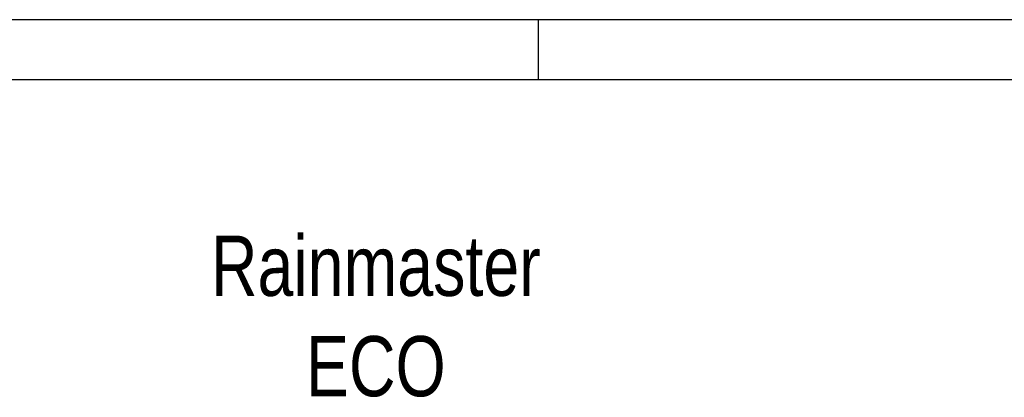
# Model space of a CAD drawing. Header units: millimetres. Extents: x 198383 to 706415, y -768832 to -310514.
# Tile 20 of 40: x 208471 to 214594, y -367722 to -365370. Entities that reach past the tile are written whole.
import ezdxf

# ---------------------------------------------------------------- set-up
doc = ezdxf.new("R2010")
doc.units = ezdxf.units.MM
doc.layers.add('Z-armatury-stavajici_stav-popis', color=7, linetype='Continuous')
doc.layers.add('ZTI-DSP-formaty', color=102, linetype='Continuous', lineweight=25)
doc.styles.get("Standard").update_dxf_attribs({"font": 'ic-simplex.shx', "width": 0.8})

# ---------------------------------------------------------------- blocks, each defined once
blk = doc.blocks.new('*U847', base_point=(44572.5, 0))
at = {"layer": 'ZTI-DSP-formaty', "linetype": 'Continuous', "ltscale": 15}
for p, q in [((44572.5, 31407.75), (0, 31407.75)), ((13072.5, 31407.75), (13072.5, 31032.75)), ((44197.5, 31032.75), (375, 31032.75))]:
    blk.add_line(p, q, dxfattribs=at)

msp = doc.modelspace()

# ---------------------------------------------------------------- block references
at = {"layer": 'ZTI-DSP-formaty', "ltscale": 15}
msp.add_blockref('*U847', (243195.885, -396777.677), dxfattribs=at)

# ---------------------------------------------------------------- next in the draw order: texts
at = {"layer": 'Z-armatury-stavajici_stav-popis', "color": 140, "ltscale": 15, "insert": (210685.445, -366714.955), "char_height": 375, "width": 557.14286, "attachment_point": 2, "bg_fill": 3, "box_fill_scale": 1, "bg_fill_color": 256, "bg_fill_true_color": 13158600, "bg_fill_transparency": 0}
msp.add_mtext('Rainmaster ECO', dxfattribs=at)

doc.saveas('drawing.dxf')
